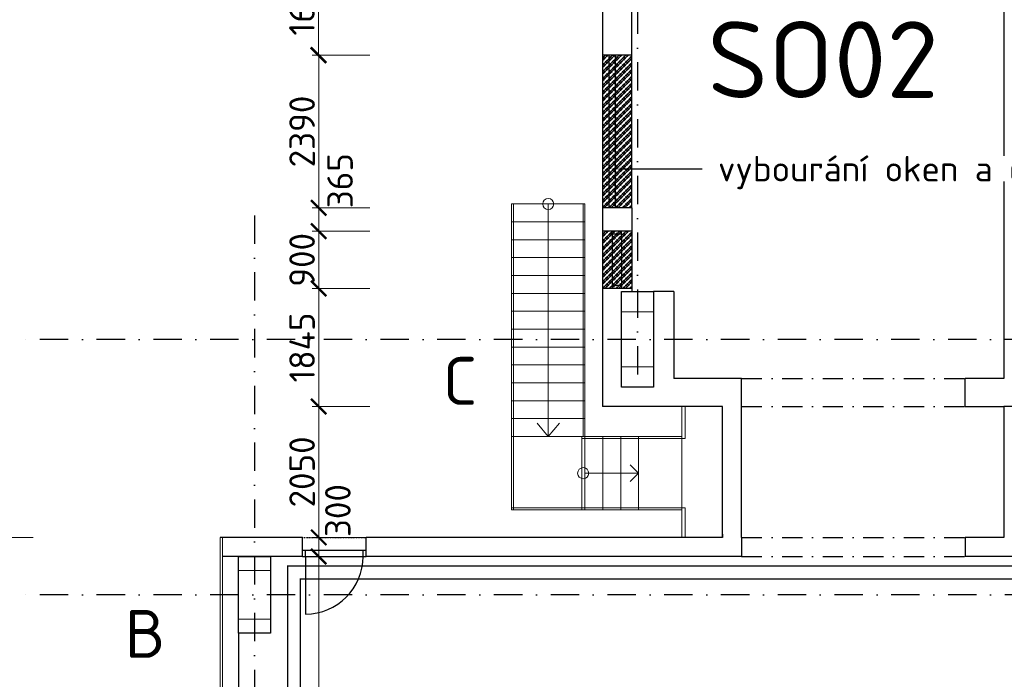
# Model space of a CAD drawing. Header units: millimetres. Extents: x -15830 to 4680139, y -28864 to 2281735.
# Tile 149 of 256: x 210250 to 225674, y 116361 to 126688. Entities that reach past the tile are written whole.
import ezdxf
from ezdxf import colors
from ezdxf.entities.mleader import LeaderData, LeaderLine
from ezdxf.math import Vec2, Vec3

# ---------------------------------------------------------------- set-up
doc = ezdxf.new("R2010")
doc.units = ezdxf.units.MM
doc.linetypes.add('DASHDOT', pattern=[25.4, 12.7, -6.35, 0, -6.35])
doc.linetypes.add('ČERCHOVANÁ', pattern=[25.4, 12.7, -6.35, 0, -6.35])
for name, color, linetype in [('0 @ 1', 7, 'Continuous'), ('0 @ 10', 7, 'Continuous'), ('0 @ 100', 7, 'Continuous'), ('0 @ 200', 7, 'Continuous'), ('0 @ 25', 7, 'Continuous'), ('0 @ 250 (1)', 7, 'Continuous'), ('0 @ 250 (2)', 7, 'Continuous'), ('0 @ 400', 7, 'Continuous'), ('0 @ 50 (2)', 7, 'Continuous'), ('NWT_UT_PRIV', 1, 'Continuous')]:
    doc.layers.add(name, color=color, linetype=linetype)
doc.styles.add('A99_kota', font='isocpeur.ttf', dxfattribs={"height": 2})
doc.styles.add('A99_popis', font='isocpeur.ttf')
doc.styles.add('ad_popis 100', font='isocpeur.ttf', dxfattribs={"height": 200})
doc.dimstyles.new('A99_kota_200 new', dxfattribs={"dimscale": 200, "dimtxt": 2, "dimasz": 1.2, "dimexe": 0.5, "dimexo": 1.5, "dimgap": 0.3, "dimtad": 1, "dimdec": 0, "dimzin": 3, "dimdsep": 46, "dimtxsty": 'A99_kota', "dimblk": 'ARCHTICK', "dimcen": 2.5, "dimazin": 2, "dimtfac": 0.75, "dimtdec": 0, "dimtmove": 2, "dimatfit": 0, "dimfxl": 0, "dimtolj": 1, "dimtzin": 0, "dimlwd": 5, "dimlwe": 5, "dimarcsym": 0})
pattern_1 = [(45, (-86071.05, 94283.25), (-53.033009, 53.033009), []), (45, (-86035.694, 94283.25), (-53.033009, 53.033009), []), (135, (-86011.02, 94290.25), (-53.033009, -53.033009), [50, -25]), (135, (-85993.34, 94307.93), (-53.033009, -53.033009), [50, -25])]

# ---------------------------------------------------------------- blocks, each defined once
blk = doc.blocks.new('_ArchTick')
at = {"color": 0, "linetype": 'ByBlock', "const_width": 0.15}
blk.add_lwpolyline([(-0.5, -0.5), (0.5, 0.5)], dxfattribs=at)
blk = doc.blocks.new('*D376')
at = {"color": 0, "lineweight": 5, "transparency": 16777216}
for p, q in [((208354, 120633), (207454, 120633)), ((207554, 120633), (207554, 118583)), ((208354, 118583), (207454, 118583))]:
    blk.add_line(p, q, dxfattribs=at)
at = {"layer": 'Defpoints', "color": 0, "transparency": 16777216}
for p in [(219379, 120633), (207554, 118583), (213279, 118583)]:
    blk.add_point(p, dxfattribs=at)
at = {"color": 0, "lineweight": 5, "transparency": 16777216, "xscale": 240, "yscale": 240, "zscale": 240}
for p, rotation in [((207554, 120633), 90), ((207554, 118583), 270)]:
    blk.add_blockref('_ArchTick', p, dxfattribs=dict(at, rotation=rotation))
at = {"color": 0, "transparency": 16777216, "insert": (207294, 119608), "char_height": 400, "attachment_point": 5, "rotation": 90, "style": 'A99_kota'}
blk.add_mtext('\\A1;2050', dxfattribs=at)
blk = doc.blocks.new('*D377')
at = {"color": 0, "lineweight": 5, "transparency": 16777216}
for p, q in [((208354, 118583), (207454, 118583)), ((207554, 118583), (207554, 93393)), ((208354, 93393), (207454, 93393))]:
    blk.add_line(p, q, dxfattribs=at)
at = {"layer": 'Defpoints', "color": 0, "transparency": 16777216}
for p in [(213279, 118583), (207554, 93393), (213389, 93393)]:
    blk.add_point(p, dxfattribs=at)
at = {"color": 0, "lineweight": 5, "transparency": 16777216, "xscale": 240, "yscale": 240, "zscale": 240}
for p, rotation in [((207554, 118583), 90), ((207554, 93393), 270)]:
    blk.add_blockref('_ArchTick', p, dxfattribs=dict(at, rotation=rotation))
at = {"color": 0, "transparency": 16777216, "insert": (207294, 105988), "char_height": 400, "attachment_point": 5, "rotation": 90, "style": 'A99_kota'}
blk.add_mtext('\\A1;25190', dxfattribs=at)
blk = doc.blocks.new('*D649')
at = {"color": 0, "lineweight": 5, "transparency": 16777216}
for p, q in [((207954, 118583), (207504, 118583)), ((207554, 118583), (207554, 93393)), ((207954, 93393), (207504, 93393))]:
    blk.add_line(p, q, dxfattribs=at)
at = {"layer": 'Defpoints', "color": 0, "transparency": 16777216}
for p in [(213279, 118583), (207554, 93393), (213389, 93393)]:
    blk.add_point(p, dxfattribs=at)
at = {"color": 0, "lineweight": 5, "transparency": 16777216, "xscale": 120, "yscale": 120, "zscale": 120}
for p, rotation in [((207554, 118583), 90), ((207554, 93393), 270)]:
    blk.add_blockref('_ArchTick', p, dxfattribs=dict(at, rotation=rotation))
at = {"color": 0, "transparency": 16777216, "insert": (207424, 105988), "char_height": 200, "attachment_point": 5, "rotation": 90, "style": 'A99_kota'}
blk.add_mtext('\\A1;25190', dxfattribs=at)
blk = doc.blocks.new('*D650')
at = {"color": 0, "lineweight": 5, "transparency": 16777216}
for p, q in [((207754, 118583), (207529, 118583)), ((207554, 118583), (207554, 93393)), ((207754, 93393), (207529, 93393))]:
    blk.add_line(p, q, dxfattribs=at)
at = {"layer": 'Defpoints', "color": 0, "transparency": 16777216}
for p in [(213279, 118583), (207554, 93393), (213389, 93393)]:
    blk.add_point(p, dxfattribs=at)
at = {"color": 0, "lineweight": 5, "transparency": 16777216, "xscale": 60, "yscale": 60, "zscale": 60}
for p, rotation in [((207554, 118583), 90), ((207554, 93393), 270)]:
    blk.add_blockref('_ArchTick', p, dxfattribs=dict(at, rotation=rotation))
at = {"color": 0, "transparency": 16777216, "insert": (207489, 105988), "char_height": 100, "attachment_point": 5, "rotation": 90, "style": 'A99_kota'}
blk.add_mtext('\\A1;25190', dxfattribs=at)
blk = doc.blocks.new('*D651')
at = {"color": 0, "lineweight": 5, "transparency": 16777216}
for p, q in [((208554, 118583), (207429, 118583)), ((207554, 118583), (207554, 93393)), ((208554, 93393), (207429, 93393))]:
    blk.add_line(p, q, dxfattribs=at)
at = {"layer": 'Defpoints', "color": 0, "transparency": 16777216}
for p in [(213279, 118583), (207554, 93393), (213389, 93393)]:
    blk.add_point(p, dxfattribs=at)
at = {"color": 0, "lineweight": 5, "transparency": 16777216, "xscale": 300, "yscale": 300, "zscale": 300}
for p, rotation in [((207554, 118583), 90), ((207554, 93393), 270)]:
    blk.add_blockref('_ArchTick', p, dxfattribs=dict(at, rotation=rotation))
at = {"color": 0, "transparency": 16777216, "insert": (207229, 105988), "char_height": 500, "attachment_point": 5, "rotation": 90, "style": 'A99_kota'}
blk.add_mtext('\\A1;25190', dxfattribs=at)
blk = doc.blocks.new('*D652')
at = {"color": 0, "lineweight": 5, "transparency": 16777216}
for p, q in [((207654, 118583), (207542, 118583)), ((207554, 118583), (207554, 93393)), ((207654, 93393), (207542, 93393))]:
    blk.add_line(p, q, dxfattribs=at)
at = {"layer": 'Defpoints', "color": 0, "transparency": 16777216}
for p in [(213279, 118583), (207554, 93393), (213389, 93393)]:
    blk.add_point(p, dxfattribs=at)
at = {"color": 0, "lineweight": 5, "transparency": 16777216, "xscale": 30, "yscale": 30, "zscale": 30}
for p, rotation in [((207554, 118583), 90), ((207554, 93393), 270)]:
    blk.add_blockref('_ArchTick', p, dxfattribs=dict(at, rotation=rotation))
at = {"color": 0, "transparency": 16777216, "insert": (207522, 105988), "char_height": 50, "attachment_point": 5, "rotation": 90, "style": 'A99_kota'}
blk.add_mtext('\\A1;25190', dxfattribs=at)
blk = doc.blocks.new('*D653')
at = {"color": 0, "lineweight": 5, "transparency": 16777216}
for p, q in [((207558, 118583), (207554, 118583)), ((207554, 118583), (207554, 93393)), ((207558, 93393), (207554, 93393))]:
    blk.add_line(p, q, dxfattribs=at)
at = {"layer": 'Defpoints', "color": 0, "transparency": 16777216}
for p in [(213279, 118583), (207554, 93393), (213389, 93393)]:
    blk.add_point(p, dxfattribs=at)
at = {"color": 0, "lineweight": 5, "transparency": 16777216, "xscale": 1.2, "yscale": 1.2, "zscale": 1.2}
for p, rotation in [((207554, 118583), 90), ((207554, 93393), 270)]:
    blk.add_blockref('_ArchTick', p, dxfattribs=dict(at, rotation=rotation))
at = {"color": 0, "transparency": 16777216, "insert": (207553, 105988), "char_height": 2, "attachment_point": 5, "rotation": 90, "style": 'A99_kota'}
blk.add_mtext('\\A1;25190', dxfattribs=at)
blk = doc.blocks.new('*D654')
at = {"color": 0, "lineweight": 5, "transparency": 16777216}
for p, q in [((209154, 118583), (207354, 118583)), ((207554, 118583), (207554, 93393)), ((209154, 93393), (207354, 93393))]:
    blk.add_line(p, q, dxfattribs=at)
at = {"layer": 'Defpoints', "color": 0, "transparency": 16777216}
for p in [(213279, 118583), (207554, 93393), (213389, 93393)]:
    blk.add_point(p, dxfattribs=at)
at = {"color": 0, "lineweight": 5, "transparency": 16777216, "xscale": 480, "yscale": 480, "zscale": 480}
for p, rotation in [((207554, 118583), 90), ((207554, 93393), 270)]:
    blk.add_blockref('_ArchTick', p, dxfattribs=dict(at, rotation=rotation))
at = {"color": 0, "transparency": 16777216, "insert": (207034, 105988), "char_height": 800, "attachment_point": 5, "rotation": 90, "style": 'A99_kota'}
blk.add_mtext('\\A1;25190', dxfattribs=at)
blk = doc.blocks.new('*D655')
at = {"color": 0, "lineweight": 5, "transparency": 16777216}
for p, q in [((207594, 118583), (207549, 118583)), ((207554, 118583), (207554, 93393)), ((207594, 93393), (207549, 93393))]:
    blk.add_line(p, q, dxfattribs=at)
at = {"layer": 'Defpoints', "color": 0, "transparency": 16777216}
for p in [(213279, 118583), (207554, 93393), (213389, 93393)]:
    blk.add_point(p, dxfattribs=at)
at = {"color": 0, "lineweight": 5, "transparency": 16777216, "xscale": 12, "yscale": 12, "zscale": 12}
for p, rotation in [((207554, 118583), 90), ((207554, 93393), 270)]:
    blk.add_blockref('_ArchTick', p, dxfattribs=dict(at, rotation=rotation))
at = {"color": 0, "transparency": 16777216, "insert": (207541, 105988), "char_height": 20, "attachment_point": 5, "rotation": 90, "style": 'A99_kota'}
blk.add_mtext('\\A1;25190', dxfattribs=at)
blk = doc.blocks.new('*D656')
at = {"color": 0, "lineweight": 5, "transparency": 16777216}
for p, q in [((208554, 118583), (207429, 118583)), ((207554, 118583), (207554, 93393)), ((208554, 93393), (207429, 93393))]:
    blk.add_line(p, q, dxfattribs=at)
at = {"layer": 'Defpoints', "color": 0, "transparency": 16777216}
for p in [(213279, 118583), (207554, 93393), (213389, 93393)]:
    blk.add_point(p, dxfattribs=at)
at = {"color": 0, "lineweight": 5, "transparency": 16777216, "xscale": 300, "yscale": 300, "zscale": 300}
for p, rotation in [((207554, 118583), 90), ((207554, 93393), 270)]:
    blk.add_blockref('_ArchTick', p, dxfattribs=dict(at, rotation=rotation))
at = {"color": 0, "transparency": 16777216, "insert": (207229, 105988), "char_height": 500, "attachment_point": 5, "rotation": 90, "style": 'A99_kota'}
blk.add_mtext('\\A1;25190', dxfattribs=at)
blk = doc.blocks.new('*D391')
at = {"color": 0, "lineweight": 5, "transparency": 16777216}
for p, q in [((215730, 127813), (214830, 127813)), ((214930, 127813), (214930, 126133)), ((215730, 126133), (214830, 126133))]:
    blk.add_line(p, q, dxfattribs=at)
at = {"layer": 'Defpoints', "color": 0, "transparency": 16777216}
for p in [(219379, 127813), (214930, 126133), (219379, 126133)]:
    blk.add_point(p, dxfattribs=at)
at = {"color": 0, "lineweight": 5, "transparency": 16777216, "xscale": 240, "yscale": 240, "zscale": 240}
for p, rotation in [((214930, 127813), 90), ((214930, 126133), 270)]:
    blk.add_blockref('_ArchTick', p, dxfattribs=dict(at, rotation=rotation))
at = {"color": 0, "transparency": 16777216, "insert": (214670, 126973), "char_height": 400, "attachment_point": 5, "rotation": 90, "style": 'A99_kota'}
blk.add_mtext('\\A1;1680', dxfattribs=at)
blk = doc.blocks.new('*D392')
at = {"color": 0, "lineweight": 5, "transparency": 16777216}
for p, q in [((215734, 126133), (214834, 126133)), ((214934, 126133), (214934, 123743)), ((215734, 123743), (214834, 123743))]:
    blk.add_line(p, q, dxfattribs=at)
at = {"layer": 'Defpoints', "color": 0, "transparency": 16777216}
for p in [(219379, 126133), (214934, 123743), (219379, 123743)]:
    blk.add_point(p, dxfattribs=at)
at = {"color": 0, "lineweight": 5, "transparency": 16777216, "xscale": 240, "yscale": 240, "zscale": 240}
for p, rotation in [((214934, 126133), 90), ((214934, 123743), 270)]:
    blk.add_blockref('_ArchTick', p, dxfattribs=dict(at, rotation=rotation))
at = {"color": 0, "transparency": 16777216, "insert": (214674, 124938), "char_height": 400, "attachment_point": 5, "rotation": 90, "style": 'A99_kota'}
blk.add_mtext('\\A1;2390', dxfattribs=at)
blk = doc.blocks.new('*D393')
at = {"color": 0, "lineweight": 5, "transparency": 16777216}
for p, q in [((215734, 123378), (214834, 123378)), ((214934, 123378), (214934, 122478)), ((215734, 122478), (214834, 122478))]:
    blk.add_line(p, q, dxfattribs=at)
at = {"layer": 'Defpoints', "color": 0, "transparency": 16777216}
for p in [(219379, 123378), (214934, 122478), (219379, 122478)]:
    blk.add_point(p, dxfattribs=at)
at = {"color": 0, "lineweight": 5, "transparency": 16777216, "xscale": 240, "yscale": 240, "zscale": 240}
for p, rotation in [((214934, 123378), 90), ((214934, 122478), 270)]:
    blk.add_blockref('_ArchTick', p, dxfattribs=dict(at, rotation=rotation))
at = {"color": 0, "transparency": 16777216, "insert": (214674, 122928), "char_height": 400, "attachment_point": 5, "rotation": 90, "style": 'A99_kota'}
blk.add_mtext('\\A1;900', dxfattribs=at)
blk = doc.blocks.new('*D394')
at = {"color": 0, "lineweight": 5, "transparency": 16777216}
for p, q in [((215734, 122478), (214834, 122478)), ((214934, 122478), (214934, 120633)), ((215734, 120633), (214834, 120633))]:
    blk.add_line(p, q, dxfattribs=at)
at = {"layer": 'Defpoints', "color": 0, "transparency": 16777216}
for p in [(218242, 122478), (214934, 120633), (218242, 120633)]:
    blk.add_point(p, dxfattribs=at)
at = {"color": 0, "lineweight": 5, "transparency": 16777216, "xscale": 240, "yscale": 240, "zscale": 240}
for p, rotation in [((214934, 122478), 90), ((214934, 120633), 270)]:
    blk.add_blockref('_ArchTick', p, dxfattribs=dict(at, rotation=rotation))
at = {"color": 0, "transparency": 16777216, "insert": (214674, 121556), "char_height": 400, "attachment_point": 5, "rotation": 90, "style": 'A99_kota'}
blk.add_mtext('\\A1;1845', dxfattribs=at)
blk = doc.blocks.new('*D395')
at = {"color": 0, "lineweight": 5, "transparency": 16777216}
for p, q in [((215734, 120633), (214834, 120633)), ((214934, 120633), (214934, 118583)), ((215734, 118583), (214834, 118583))]:
    blk.add_line(p, q, dxfattribs=at)
at = {"layer": 'Defpoints', "color": 0, "transparency": 16777216}
for p in [(218242, 120633), (214934, 118583), (218807, 118583)]:
    blk.add_point(p, dxfattribs=at)
at = {"color": 0, "lineweight": 5, "transparency": 16777216, "xscale": 240, "yscale": 240, "zscale": 240}
for p, rotation in [((214934, 120633), 90), ((214934, 118583), 270)]:
    blk.add_blockref('_ArchTick', p, dxfattribs=dict(at, rotation=rotation))
at = {"color": 0, "transparency": 16777216, "insert": (214674, 119608), "char_height": 400, "attachment_point": 5, "rotation": 90, "style": 'A99_kota'}
blk.add_mtext('\\A1;2050', dxfattribs=at)
blk = doc.blocks.new('*D396')
at = {"color": 0, "lineweight": 5, "transparency": 16777216}
for p, q in [((214934, 118283), (215034, 118283)), ((214934, 118283), (214934, 93433)), ((214934, 93433), (215034, 93433))]:
    blk.add_line(p, q, dxfattribs=at)
at = {"layer": 'Defpoints', "color": 0, "transparency": 16777216}
for p in [(214934, 118283), (214934, 93433), (214934, 93433)]:
    blk.add_point(p, dxfattribs=at)
at = {"color": 0, "lineweight": 5, "transparency": 16777216, "xscale": 240, "yscale": 240, "zscale": 240}
for p, rotation in [((214934, 118283), 90), ((214934, 93433), 270)]:
    blk.add_blockref('_ArchTick', p, dxfattribs=dict(at, rotation=rotation))
at = {"color": 0, "transparency": 16777216, "insert": (214674, 105858), "char_height": 400, "attachment_point": 5, "rotation": 90, "style": 'A99_kota'}
blk.add_mtext('\\A1;24850', dxfattribs=at)
blk = doc.blocks.new('*D417')
at = {"color": 0, "lineweight": 5, "transparency": 16777216}
for p, q in [((210463, 118583), (209563, 118583)), ((209663, 118583), (209663, 99923)), ((210463, 99923), (209563, 99923))]:
    blk.add_line(p, q, dxfattribs=at)
at = {"layer": 'Defpoints', "color": 0, "transparency": 16777216}
for p in [(213279, 118583), (209663, 99923), (213389, 99923)]:
    blk.add_point(p, dxfattribs=at)
at = {"color": 0, "lineweight": 5, "transparency": 16777216, "xscale": 240, "yscale": 240, "zscale": 240}
for p, rotation in [((209663, 118583), 90), ((209663, 99923), 270)]:
    blk.add_blockref('_ArchTick', p, dxfattribs=dict(at, rotation=rotation))
at = {"color": 0, "transparency": 16777216, "insert": (209403, 109253), "char_height": 400, "attachment_point": 5, "rotation": 90, "style": 'A99_kota'}
blk.add_mtext('\\A1;18660', dxfattribs=at)
blk = doc.blocks.new('*D552')
at = {"color": 0, "linetype": 'Continuous', "lineweight": 5, "transparency": 16777216}
for p, q in [((214934, 123743), (214934, 123983)), ((215734, 123743), (214834, 123743)), ((214934, 123743), (214934, 123378)), ((215734, 123378), (214834, 123378)), ((214934, 123378), (214934, 123138))]:
    blk.add_line(p, q, dxfattribs=at)
at = {"layer": 'Defpoints', "color": 0, "linetype": 'Continuous', "transparency": 16777216}
for p in [(219379, 123743), (214934, 123378), (219379, 123378)]:
    blk.add_point(p, dxfattribs=at)
at = {"color": 0, "linetype": 'Continuous', "lineweight": 5, "transparency": 16777216, "xscale": 240, "yscale": 240, "zscale": 240}
for p, rotation in [((214934, 123743), 270), ((214934, 123378), 90)]:
    blk.add_blockref('_ArchTick', p, dxfattribs=dict(at, rotation=rotation))
at = {"color": 0, "linetype": 'Continuous', "lineweight": 5, "transparency": 16777216, "insert": (215269, 124168), "char_height": 400, "attachment_point": 5, "rotation": 90, "style": 'A99_kota'}
blk.add_mtext('\\A1;365', dxfattribs=at)
blk = doc.blocks.new('*D553')
at = {"color": 0, "linetype": 'Continuous', "lineweight": 5, "transparency": 16777216}
for p, q in [((214934, 118583), (214934, 118823)), ((214934, 118583), (215034, 118583)), ((214934, 118583), (214934, 118283)), ((214934, 118283), (215034, 118283)), ((214934, 118283), (214934, 118043))]:
    blk.add_line(p, q, dxfattribs=at)
at = {"layer": 'Defpoints', "color": 0, "linetype": 'Continuous', "transparency": 16777216}
for p in [(214934, 118583), (214934, 118283), (214934, 118283)]:
    blk.add_point(p, dxfattribs=at)
at = {"color": 0, "linetype": 'Continuous', "lineweight": 5, "transparency": 16777216, "xscale": 240, "yscale": 240, "zscale": 240}
for p, rotation in [((214934, 118583), 270), ((214934, 118283), 90)]:
    blk.add_blockref('_ArchTick', p, dxfattribs=dict(at, rotation=rotation))
at = {"color": 0, "linetype": 'Continuous', "lineweight": 5, "transparency": 16777216, "insert": (215234, 119003), "char_height": 400, "attachment_point": 5, "rotation": 90, "style": 'A99_kota'}
blk.add_mtext('\\A1;300', dxfattribs=at)
blk = doc.blocks.new('*U721')
at = {"layer": '0 @ 200', "linetype": 'Continuous', "lineweight": 0, "transparency": 33554687}
h = blk.add_hatch(dxfattribs=at)
h.set_pattern_fill('ZDIVO-PLYNOSILIK', color=150, scale=25)
h.set_pattern_definition(pattern_1)
h.paths.add_polyline_path([(219379, 126133), (219839, 126133), (219839, 123743), (219379, 123743)])
at = {"layer": '0 @ 50 (2)', "linetype": 'Continuous', "lineweight": 0, "transparency": 33554687}
h = blk.add_hatch(dxfattribs=at)
h.set_pattern_fill('ZDIVO-PLYNOSILIK', color=150, scale=25)
h.set_pattern_definition(pattern_1)
h.paths.add_polyline_path([(219379, 126133), (219839, 126133), (219839, 123743), (219379, 123743)])
blk = doc.blocks.new('*U722')
at = {"layer": '0 @ 200', "linetype": 'Continuous', "lineweight": 0, "transparency": 33554687}
h = blk.add_hatch(dxfattribs=at)
h.set_pattern_fill('ZDIVO-PLYNOSILIK', color=150, scale=25)
h.set_pattern_definition(pattern_1)
h.paths.add_polyline_path([(219379, 122478), (219839, 122478), (219839, 123378), (219379, 123378)])
at = {"layer": '0 @ 50 (2)', "linetype": 'Continuous', "lineweight": 0, "transparency": 33554687}
h = blk.add_hatch(dxfattribs=at)
h.set_pattern_fill('ZDIVO-PLYNOSILIK', color=150, scale=25)
h.set_pattern_definition(pattern_1)
h.paths.add_polyline_path([(219379, 122478), (219839, 122478), (219839, 123378), (219379, 123378)])
blk = doc.blocks.new('*U742')
at = {"layer": '0 @ 1'}
dim = blk.add_linear_dim(base=(207554.5, 93393.3), p1=(213279, 118583.3), p2=(213389, 93393.3), angle=90, dimstyle='A99_kota_200 new', override={"dimscale": 1, "dimtix": 1, "dimtofl": 1, "dimtmove": 1, "dimatfit": 1}, dxfattribs=at)
dim.commit()
dim.dimension.update_dxf_attribs({"geometry": '*D653', "text_midpoint": (207553.2, 105988.3)})
at = {"layer": '0 @ 10'}
dim = blk.add_linear_dim(base=(207554.5, 93393.3), p1=(213279, 118583.3), p2=(213389, 93393.3), angle=90, dimstyle='A99_kota_200 new', override={"dimscale": 10, "dimtix": 1, "dimtofl": 1, "dimtmove": 1, "dimatfit": 1}, dxfattribs=at)
dim.commit()
dim.dimension.update_dxf_attribs({"geometry": '*D655', "text_midpoint": (207541.5, 105988.3)})
at = {"layer": '0 @ 100'}
dim = blk.add_linear_dim(base=(207554.5, 93393.3), p1=(213279, 118583.3), p2=(213389, 93393.3), angle=90, dimstyle='A99_kota_200 new', override={"dimscale": 100, "dimtix": 1, "dimtofl": 1, "dimtmove": 1, "dimatfit": 1}, dxfattribs=at)
dim.commit()
dim.dimension.update_dxf_attribs({"geometry": '*D649', "text_midpoint": (207424.5, 105988.3)})
at = {"layer": '0 @ 200'}
dim = blk.add_linear_dim(base=(207554.5, 93393.3), p1=(213279, 118583.3), p2=(213389, 93393.3), angle=90, dimstyle='A99_kota_200 new', override={"dimscale": 200, "dimtix": 1, "dimtofl": 1, "dimtmove": 1, "dimatfit": 1}, dxfattribs=at)
dim.commit()
dim.dimension.update_dxf_attribs({"geometry": '*D377', "text_midpoint": (207294.5, 105988.3)})
at = {"layer": '0 @ 25'}
dim = blk.add_linear_dim(base=(207554.5, 93393.3), p1=(213279, 118583.3), p2=(213389, 93393.3), angle=90, dimstyle='A99_kota_200 new', override={"dimscale": 25, "dimtix": 1, "dimtofl": 1, "dimtmove": 1, "dimatfit": 1}, dxfattribs=at)
dim.commit()
dim.dimension.update_dxf_attribs({"geometry": '*D652', "text_midpoint": (207522, 105988.3)})
at = {"layer": '0 @ 250 (1)'}
dim = blk.add_linear_dim(base=(207554.5, 93393.3), p1=(213279, 118583.3), p2=(213389, 93393.3), angle=90, dimstyle='A99_kota_200 new', override={"dimscale": 250, "dimtix": 1, "dimtofl": 1, "dimtmove": 1, "dimatfit": 1}, dxfattribs=at)
dim.commit()
dim.dimension.update_dxf_attribs({"geometry": '*D656', "text_midpoint": (207229.5, 105988.3)})
at = {"layer": '0 @ 250 (2)'}
dim = blk.add_linear_dim(base=(207554.5, 93393.3), p1=(213279, 118583.3), p2=(213389, 93393.3), angle=90, dimstyle='A99_kota_200 new', override={"dimscale": 250, "dimtix": 1, "dimtofl": 1, "dimtmove": 1, "dimatfit": 1}, dxfattribs=at)
dim.commit()
dim.dimension.update_dxf_attribs({"geometry": '*D651', "text_midpoint": (207229.5, 105988.3)})
at = {"layer": '0 @ 400'}
dim = blk.add_linear_dim(base=(207554.5, 93393.3), p1=(213279, 118583.3), p2=(213389, 93393.3), angle=90, dimstyle='A99_kota_200 new', override={"dimscale": 400, "dimtix": 1, "dimtofl": 1, "dimtmove": 1, "dimatfit": 1}, dxfattribs=at)
dim.commit()
dim.dimension.update_dxf_attribs({"geometry": '*D654', "text_midpoint": (207034.5, 105988.3)})
at = {"layer": '0 @ 50 (2)'}
dim = blk.add_linear_dim(base=(207554.5, 93393.3), p1=(213279, 118583.3), p2=(213389, 93393.3), angle=90, dimstyle='A99_kota_200 new', override={"dimscale": 50, "dimtix": 1, "dimtofl": 1, "dimtmove": 1, "dimatfit": 1}, dxfattribs=at)
dim.commit()
dim.dimension.update_dxf_attribs({"geometry": '*D650', "text_midpoint": (207489.5, 105988.3)})

msp = doc.modelspace()

# ---------------------------------------------------------------- linework, layer by layer
at = {"linetype": 'DASHDOT', "ltscale": 35}
for p, q in [((219928.95, 194483.252), (219928.95, 120933.252)), ((213928.95, 123624.046), (213928.95, 89198.252)), ((401278.571, 121683.252), (210328.95, 121683.252)), ((401278.571, 117683.252), (210328.95, 117683.252))]:
    msp.add_line(p, q, dxfattribs=at)
at = {"color": 23}
for p, q in [((225668.95, 133433.252), (225668.95, 121073.252)), ((219478.95, 126133.252), (219478.95, 123743.252)), ((219578.95, 126133.252), (219578.95, 123743.252)), ((219528.95, 123328.252), (219528.95, 123378.252)), ((219528.95, 123328.252), (219528.95, 122528.252)), ((219678.95, 123328.252), (219528.95, 123328.252)), ((219678.95, 123328.252), (219678.95, 123378.252)), ((219678.95, 123328.252), (219678.95, 122478.252)), ((219678.95, 122528.252), (219528.95, 122528.252)), ((219528.95, 122528.252), (219528.95, 122478.252)), ((225668.95, 120633.252), (225668.95, 118583.252)), ((225668.95, 118583.252), (225058.95, 118583.252)), ((225058.95, 118583.252), (225058.95, 118283.252)), ((231658.95, 118283.252), (225058.95, 118283.252))]:
    msp.add_line(p, q, dxfattribs=at)
for p, q in [((219378.95, 128098.252), (219378.95, 126133.252)), ((219838.95, 126133.252), (219378.95, 126133.252)), ((219378.95, 126133.252), (219378.95, 123743.252)), ((219838.95, 123743.252), (219838.95, 126133.252)), ((219378.95, 123743.252), (219378.95, 123378.252)), ((219838.95, 123743.252), (219378.95, 123743.252)), ((219838.95, 123743.252), (219838.95, 123378.252)), ((219528.95, 123378.252), (219378.95, 123378.252)), ((219378.95, 123378.252), (219378.95, 122478.252)), ((219838.95, 123378.252), (219528.95, 123378.252)), ((219838.95, 123378.252), (219838.95, 122478.252)), ((219678.95, 122478.252), (219378.95, 122478.252)), ((219378.95, 122478.252), (219378.95, 120633.252)), ((219838.95, 122478.252), (219678.95, 122478.252)), ((219838.95, 122478.252), (219838.95, 122433.252)), ((220498.95, 122433.252), (220178.95, 122433.252)), ((220498.95, 122433.252), (220498.95, 121073.252)), ((221558.95, 121073.252), (220498.95, 121073.252)), ((221558.95, 120633.252), (221558.95, 121073.252)), ((225668.95, 121073.252), (225058.95, 121073.252)), ((225058.95, 120633.252), (225058.95, 121073.252)), ((221258.95, 120633.252), (219378.95, 120633.252)), ((221258.95, 118583.252), (221258.95, 120633.252)), ((221558.95, 118583.252), (221558.95, 120633.252)), ((225058.95, 120633.252), (225668.95, 120633.252)), ((221258.95, 118633.252), (221258.95, 118583.252)), ((214678.95, 118583.252), (213388.95, 118583.252)), ((214678.95, 118283.252), (214678.95, 118583.252)), ((221258.95, 118583.252), (215678.95, 118583.252)), ((215678.95, 118283.252), (215678.95, 118583.252)), ((221558.95, 118583.252), (221558.95, 118283.252)), ((214678.95, 118383.252), (215678.95, 118383.252)), ((214728.95, 118283.252), (214728.95, 118383.252)), ((215628.95, 118283.252), (215628.95, 118383.252)), ((214678.95, 118283.252), (213428.95, 118283.252)), ((214678.95, 118283.252), (215678.95, 118283.252)), ((214728.95, 118283.252), (214728.95, 117383.252)), ((221558.95, 118283.252), (215678.95, 118283.252)), ((221558.95, 118283.252), (219378.95, 118283.252)), ((213678.95, 117083.252), (213678.95, 112043.252))]:
    msp.add_line(p, q)
at = {"color": 23, "lineweight": 9}
for p, q in [((217954.468, 119013.252), (217954.468, 123803.252)), ((219104.468, 123803.252), (217954.468, 123803.252)), ((217984.468, 119013.252), (217984.468, 123803.252)), ((218529.468, 123803.252), (218529.468, 120163.252)), ((219074.468, 120163.252), (219074.468, 123803.252)), ((219104.468, 120163.252), (219104.468, 123803.252)), ((219104.468, 123523.252), (217954.468, 123523.252)), ((219104.468, 123243.252), (217954.468, 123243.252)), ((219104.468, 122963.252), (217954.468, 122963.252)), ((219104.468, 122683.252), (217954.468, 122683.252)), ((219104.468, 122403.252), (217954.468, 122403.252)), ((219104.468, 122123.252), (217954.468, 122123.252)), ((219104.468, 121843.252), (217954.468, 121843.252)), ((219104.468, 121563.252), (217954.468, 121563.252)), ((219104.468, 121283.252), (217954.468, 121283.252)), ((219104.468, 121003.252), (217954.468, 121003.252)), ((219104.468, 120723.252), (217954.468, 120723.252)), ((219104.468, 120443.252), (217954.468, 120443.252)), ((218529.468, 120163.252), (218354.094, 120369.925)), ((218529.468, 120163.252), (218704.842, 120369.925)), ((219054.468, 120163.252), (217954.468, 120163.252)), ((219054.468, 120163.252), (220624.468, 120163.252)), ((219054.468, 119013.252), (219054.468, 120163.252)), ((219104.468, 120163.252), (219104.468, 119013.252)), ((219384.468, 120163.252), (219384.468, 119013.252)), ((219664.468, 120163.252), (219664.468, 119013.252)), ((219944.468, 120163.252), (219944.468, 119013.252)), ((219054.468, 120133.252), (220674.468, 120133.252)), ((219944.468, 119588.252), (219812.607, 119720.113)), ((219104.468, 119588.252), (219944.468, 119588.252)), ((219944.468, 119588.252), (219812.607, 119456.391)), ((217954.468, 119043.252), (220674.468, 119043.252)), ((217954.468, 119013.252), (220624.468, 119013.252))]:
    msp.add_line(p, q, dxfattribs=at)
at = {"lineweight": 9, "ltscale": 2}
msp.add_line((219678.95, 121253.252), (220178.95, 121253.252), dxfattribs=at)
at = {"linetype": 'ČERCHOVANÁ', "ltscale": 25}
for p, q in [((221558.95, 121073.252), (225058.95, 121073.252)), ((221558.95, 120633.252), (225058.95, 120633.252)), ((221558.95, 118583.252), (225058.95, 118583.252)), ((221558.95, 118283.252), (225058.95, 118283.252))]:
    msp.add_line(p, q, dxfattribs=at)
at = {"color": 30, "lineweight": 20}
for p, q in [((213388.95, 118583.252), (213388.95, 99923.252)), ((213428.95, 118583.252), (213428.95, 99923.252))]:
    msp.add_line(p, q, dxfattribs=at)
at = {"linetype": 'ČERCHOVANÁ'}
msp.add_line((214678.95, 118583.252), (215678.95, 118583.252), dxfattribs=at)
msp.add_lwpolyline([(219838.95, 126133.252), (219838.95, 127413.252)])
at = {"linetype": 'Continuous', "ltscale": 2}
for points in [[(220178.95, 120933.252), (219678.95, 120933.252), (219678.95, 122433.252), (220178.95, 122433.252)], [(220178.95, 120933.252), (219678.95, 120933.252), (219678.95, 122433.252), (220178.95, 122433.252)], [(214178.95, 117083.252), (213678.95, 117083.252), (213678.95, 118283.252), (214178.95, 118283.252)]]:
    msp.add_lwpolyline(points, close=True, dxfattribs=at)
at = {"linetype": 'Continuous', "lineweight": 20, "ltscale": 2}
for points in [[(219678.95, 122433.252), (220178.95, 122433.252), (220178.95, 122113.252), (219678.95, 122113.252)], [(219678.95, 121253.252), (220178.95, 121253.252), (220178.95, 120933.252), (219678.95, 120933.252)], [(214178.95, 118283.252), (213678.95, 118283.252), (213678.95, 118063.252), (214178.95, 118063.252)], [(214178.95, 117083.252), (213678.95, 117083.252), (213678.95, 117303.252), (214178.95, 117303.252)]]:
    msp.add_lwpolyline(points, close=True, dxfattribs=at)
at = {"color": 23, "lineweight": 9}
for points in [[(220624.468, 118583.252), (220624.468, 120633.252)], [(220674.468, 120133.252), (220674.468, 120633.252)], [(220674.468, 118583.252), (220674.468, 119043.252)]]:
    msp.add_lwpolyline(points, dxfattribs=at)
at = {"linetype": 'Continuous', "ltscale": 2}
msp.add_lwpolyline([(225968.95, 120633.252), (225668.95, 120633.252)], dxfattribs=at)
at = {"color": 23, "lineweight": 9}
for centre in [(218529.468, 123803.252), (219077.014, 119588.252)]:
    msp.add_circle(centre, 86.674, dxfattribs=at)
msp.add_arc((214728.95, 118283.252), 900, 270, 0)
at = {"layer": 'NWT_UT_PRIV', "const_width": 20}
msp.add_lwpolyline([(268446.475, 94041.773), (217723.244, 94041.773), (214447.098, 94041.773), (214447.098, 118133.096), (344857.95, 118133.096)], dxfattribs=at)

# ---------------------------------------------------------------- block references
for name in ['*U721', '*U722']:
    msp.add_blockref(name, (0, 0))

# ---------------------------------------------------------------- texts
at = {"lineweight": 9, "ltscale": 5, "style": 'ad_popis 100'}
msp.add_text('SO02', height=1200, dxfattribs=at).set_placement((221023.95, 125463.252))
at = {"color": 1, "lineweight": 0, "insert": (216878.95, 121408.252), "char_height": 750, "width": 465.40865, "attachment_point": 1, "style": 'ad_popis 100', "bg_fill": 3, "box_fill_scale": 1, "bg_fill_color": 256, "bg_fill_transparency": 0}
msp.add_mtext('C', dxfattribs=at)
at = {"color": 1, "lineweight": 0, "insert": (211895.453, 117448.252), "char_height": 750, "attachment_point": 1, "style": 'ad_popis 100', "bg_fill": 3, "box_fill_scale": 1, "bg_fill_color": 256, "bg_fill_transparency": 0}
msp.add_mtext_dynamic_manual_height_columns('B', width=832.5, gutter_width=1000, heights=[0], dxfattribs=at)

# ---------------------------------------------------------------- dimensions: what is measured, and where the dimension line sits
at = {"layer": '0 @ 200'}
for base, p1, p2, picture, middle in [((214929.699, 126133.252), (219378.95, 127813.252), (219378.95, 126133.252), '*D391', (214669.699, 126973.252)), ((214933.95, 123743.252), (219378.95, 126133.252), (219378.95, 123743.252), '*D392', (214673.95, 124938.252)), ((214933.95, 122478.252), (219378.95, 123378.252), (219378.95, 122478.252), '*D393', (214673.95, 122928.252)), ((214933.95, 93433.252), (214933.95, 118283.252), (214933.95, 93433.252), '*D396', (214673.95, 105858.252))]:
    dim = msp.add_linear_dim(base=base, p1=p1, p2=p2, angle=90, dimstyle='A99_kota_200 new', override={"dimscale": 200, "dimtix": 1, "dimtofl": 1, "dimtmove": 1, "dimatfit": 1}, dxfattribs=at)
    dim.commit()
    dim.dimension.update_dxf_attribs({"geometry": picture, "text_midpoint": middle})
at = {"layer": '0 @ 200', "linetype": 'Continuous', "lineweight": 5}
for base, p1, p2, picture, middle in [((214933.95, 123378.252), (219378.95, 123743.252), (219378.95, 123378.252), '*D552', (215268.95, 124168.252)), ((214933.95, 118283.252), (214933.95, 118583.252), (214933.95, 118283.252), '*D553', (215233.95, 119003.252))]:
    dim = msp.add_linear_dim(base=base, p1=p1, p2=p2, angle=90, dimstyle='A99_kota_200 new', override={"dimscale": 200, "dimtix": 0, "dimtofl": 1, "dimtmove": 2, "dimatfit": 0}, dxfattribs=at)
    dim.commit()
    dim.dimension.update_dxf_attribs({"geometry": picture, "text_midpoint": middle, "dimtype": 160})

# ---------------------------------------------------------------- next in the draw order: linework, layer by layer
at = {"layer": 'NWT_UT_PRIV', "const_width": 20}
msp.add_lwpolyline([(268446.475, 94187.773), (214645.33, 94187.773), (214645.33, 117929.864), (238443.16, 117929.864), (238443.16, 121433.252), (280595.847, 121433.252)], dxfattribs=at)

# ---------------------------------------------------------------- next in the draw order: block references
msp.add_blockref('*U742', (0, 0))

# ---------------------------------------------------------------- next in the draw order: dimensions: what is measured, and where the dimension line sits
at = {"layer": '0 @ 200'}
for base, p1, p2, picture, middle in [((214933.95, 120633.252), (218241.645, 122478.252), (218241.645, 120633.252), '*D394', (214673.95, 121555.752)), ((207554.468, 118583.252), (219378.95, 120633.252), (213278.95, 118583.252), '*D376', (207294.468, 119608.252)), ((214933.95, 118583.252), (218241.645, 120633.252), (218807.059, 118583.252), '*D395', (214673.95, 119608.252)), ((209662.793, 99923.252), (213278.95, 118583.252), (213388.95, 99923.252), '*D417', (209402.793, 109253.252))]:
    dim = msp.add_linear_dim(base=base, p1=p1, p2=p2, angle=90, dimstyle='A99_kota_200 new', override={"dimscale": 200, "dimtix": 1, "dimtofl": 1, "dimtmove": 1, "dimatfit": 1}, dxfattribs=at)
    dim.commit()
    dim.dimension.update_dxf_attribs({"geometry": picture, "text_midpoint": middle})

# ---------------------------------------------------------------- next in the draw order: leaders
at = {"layer": '0 @ 200', "lineweight": 9}
ml = msp.add_multileader_mtext('Standard', dxfattribs=at)
ml.set_content('\\A1;{\\C256;vybourání oken a dozdění okenních otvorů}', color=1, style='A99_popis')
ml.set_leader_properties(color=256, linetype='ByLayer', lineweight=-1)
ml.build(insert=Vec2(0, 0))
ml.multileader.update_dxf_attribs({"dogleg_length": 3.225, "arrow_head_size": 200, "scale": 200})
ctx = ml.context
ctx.base_point, ctx.scale, ctx.char_height, ctx.arrow_head_size, ctx.landing_gap_size, ctx.plane_origin = Vec3(220938.95, 124355.752), 200, 400, 200, 250, Vec3(223978.95, 113509.961)
notes = []
notes.append((ctx, [(0, (1, 1, 0), (220293.95, 124355.752), (1, 0), 645, [(0, [(219478.95, 124355.985)], 0, [])])]))
ctx.mtext.insert, ctx.mtext.width, ctx.mtext.defined_height, ctx.mtext.flow_direction = Vec3(221188.95, 124555.752), 4425, 8.467, 5
ctx.mtext.has_bg_fill, ctx.mtext.bg_color, ctx.mtext.bg_scale_factor, ctx.mtext.bg_transparency, ctx.mtext.use_window_bg_color = 1, -1073741824, 1, 0, 1
for ctx, leaders in notes:
    for number, flags, end, landing, length, lines in leaders:
        leader = LeaderData()
        leader.index, (leader.has_last_leader_line, leader.has_dogleg_vector, leader.attachment_direction) = number, flags
        leader.last_leader_point, leader.dogleg_vector, leader.dogleg_length = Vec3(end), Vec3(landing), length
        for number, points, colour, breaks in lines:
            line = LeaderLine()
            line.index, line.vertices, line.color, line.breaks = number, Vec3.list(points), colors.encode_raw_color(colour), breaks
            leader.lines.append(line)
        ctx.leaders.append(leader)

doc.saveas('drawing.dxf')
